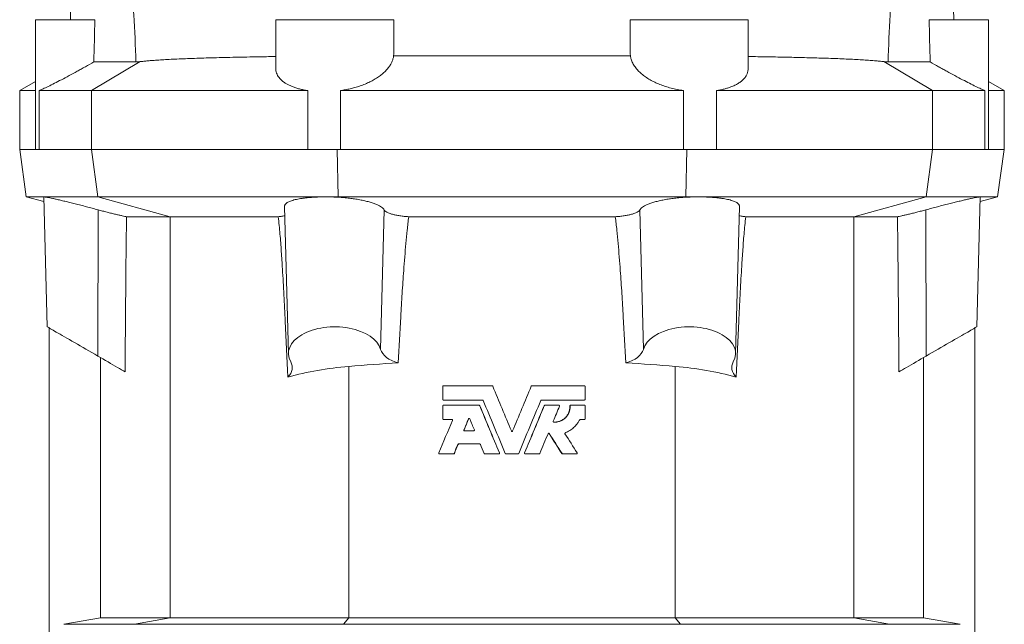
# Model space of a CAD drawing. Header units: millimetres. Extents: x -542 to 561, y 3 to 1490.
# Tile 3 of 8: x -417 to -167, y 1049 to 1202. Entities that reach past the tile are written whole.
import ezdxf

# ---------------------------------------------------------------- set-up
doc = ezdxf.new("R2010")
doc.units = ezdxf.units.MM

msp = doc.modelspace()

# ---------------------------------------------------------------- linework, layer by layer
at = {"color": 7, "linetype": 'Continuous', "lineweight": 15}
for p, q in [((-403.09, 1236.28), (-403.98, 1202.34)), ((-179.7, 1202.34), (-180.59, 1236.28)), ((-412.84, 1202.34), (-412.84, 1169.34)), ((-412.84, 1202.34), (-397.75, 1202.34)), ((-351.84, 1202.34), (-351.84, 1190.12)), ((-351.84, 1202.34), (-321.84, 1202.34)), ((-321.84, 1199.29), (-321.84, 1202.34)), ((-261.84, 1202.34), (-261.84, 1199.29)), ((-261.84, 1202.34), (-231.84, 1202.34)), ((-231.84, 1190.12), (-231.84, 1202.34)), ((-185.94, 1202.34), (-170.84, 1202.34)), ((-170.84, 1169.34), (-170.84, 1202.34)), ((-321.89, 1193.13), (-261.79, 1193.13)), ((-398.03, 1191.6), (-387.33, 1191.6)), ((-185.65, 1191.6), (-196.36, 1191.6)), ((-412.84, 1186.65), (-416.84, 1184.34)), ((-166.84, 1184.34), (-170.84, 1186.65)), ((-416.84, 1184.34), (-416.84, 1169.34)), ((-412.84, 1184.34), (-416.84, 1184.34)), ((-411.93, 1184.34), (-411.93, 1169.34)), ((-398.64, 1184.34), (-411.93, 1184.34)), ((-343.72, 1184.34), (-398.64, 1184.34)), ((-343.72, 1169.34), (-343.72, 1184.34)), ((-335.38, 1184.34), (-335.38, 1169.34)), ((-248.31, 1184.34), (-335.38, 1184.34)), ((-248.31, 1169.34), (-248.31, 1184.34)), ((-239.96, 1184.34), (-239.96, 1169.34)), ((-185.04, 1184.34), (-239.96, 1184.34)), ((-171.76, 1184.34), (-185.04, 1184.34)), ((-171.76, 1169.34), (-171.76, 1184.34)), ((-166.84, 1184.34), (-170.84, 1184.34)), ((-166.84, 1169.34), (-166.84, 1184.34)), ((-416.84, 1169.34), (-415.16, 1157.34)), ((-412.84, 1169.34), (-416.84, 1169.34)), ((-412.84, 1169.34), (-411.93, 1169.34)), ((-398.64, 1169.34), (-411.93, 1169.34)), ((-398.64, 1169.34), (-343.72, 1169.34)), ((-343.72, 1169.34), (-335.38, 1169.34)), ((-248.31, 1169.34), (-335.38, 1169.34)), ((-248.31, 1169.34), (-239.96, 1169.34)), ((-185.04, 1169.34), (-239.96, 1169.34)), ((-185.04, 1169.34), (-171.76, 1169.34)), ((-171.76, 1169.34), (-170.84, 1169.34)), ((-166.84, 1169.34), (-170.84, 1169.34)), ((-168.53, 1157.34), (-166.84, 1169.34)), ((-415.16, 1157.34), (-410.7, 1156.15)), ((-410.65, 1157.34), (-415.16, 1157.34)), ((-410.65, 1157.34), (-410.73, 1157.32)), ((-409.87, 1124.34), (-410.73, 1157.32)), ((-410.65, 1157.34), (-397, 1157.34)), ((-397, 1157.34), (-339.25, 1157.34)), ((-339.25, 1157.34), (-335.98, 1157.34)), ((-247.7, 1157.34), (-335.98, 1157.34)), ((-244.44, 1157.34), (-247.7, 1157.34)), ((-186.69, 1157.34), (-244.44, 1157.34)), ((-173.03, 1157.34), (-186.69, 1157.34)), ((-173.82, 1124.34), (-172.95, 1157.32)), ((-173.03, 1157.34), (-168.53, 1157.34)), ((-173.03, 1157.34), (-172.95, 1157.32)), ((-172.98, 1156.15), (-168.53, 1157.34)), ((-349.6, 1154.88), (-348.61, 1117.44)), ((-235.07, 1117.44), (-234.09, 1154.88)), ((-389.7, 1152.3), (-378.65, 1152.3)), ((-378.65, 1152.3), (-351.19, 1152.3)), ((-265.62, 1152.3), (-318.06, 1152.3)), ((-205.04, 1152.3), (-232.49, 1152.3)), ((-193.98, 1152.3), (-205.04, 1152.3)), ((-409.34, 1124.04), (-409.34, 978.84)), ((-174.34, 1124.04), (-174.34, 978.84)), ((-396.32, 1116.52), (-396.32, 1050.41)), ((-187.36, 1116.52), (-187.36, 1050.41)), ((-309.44, 1109.16), (-309.44, 1105.92)), ((-309.26, 1109.34), (-296.9, 1109.34)), ((-296.71, 1109.23), (-296.74, 1109.23)), ((-286.97, 1109.23), (-286.95, 1109.23)), ((-286.78, 1109.34), (-273.45, 1109.34)), ((-273.27, 1105.92), (-273.27, 1109.16)), ((-309.26, 1105.74), (-299.32, 1105.74)), ((-284.36, 1105.74), (-273.45, 1105.74)), ((-309.44, 1104.23), (-309.44, 1100.99)), ((-309.26, 1104.41), (-300.21, 1104.41)), ((-300, 1104.3), (-300.04, 1104.3)), ((-283.68, 1104.3), (-283.64, 1104.3)), ((-283.47, 1104.41), (-279.95, 1104.41)), ((-277.15, 1104.23), (-277.07, 1104.23)), ((-276.97, 1104.41), (-276.89, 1104.41)), ((-276.89, 1104.41), (-273.45, 1104.41)), ((-273.27, 1100.99), (-273.27, 1104.23)), ((-309.26, 1100.81), (-307.13, 1100.81)), ((-302.84, 1100.95), (-302.9, 1100.95)), ((-274.49, 1100.81), (-273.45, 1100.81)), ((-303.99, 1098.16), (-304.05, 1098.16)), ((-303.89, 1097.91), (-301.57, 1097.91)), ((-292.01, 1097.88), (-292.01, 1097.88)), ((-291.68, 1097.88), (-291.68, 1097.88)), ((-282.42, 1097.2), (-282.37, 1097.2)), ((-305.52, 1094.47), (-305.59, 1094.47)), ((-305.42, 1094.58), (-300.04, 1094.58)), ((-310.23, 1092.06), (-306.71, 1092.06)), ((-306.64, 1092.06), (-306.71, 1092.06)), ((-306.47, 1092.17), (-306.55, 1092.17)), ((-298.74, 1092.06), (-295.22, 1092.06)), ((-295.04, 1092.31), (-295.05, 1092.31)), ((-293.38, 1092.06), (-290.3, 1092.06)), ((-288.65, 1092.31), (-288.63, 1092.31)), ((-288.46, 1092.06), (-284.94, 1092.06)), ((-279.2, 1092.15), (-279.14, 1092.15)), ((-279.05, 1092.06), (-278.98, 1092.06)), ((-278.98, 1092.06), (-275.46, 1092.06)), ((-396.32, 1050.41), (-405.61, 1048.77)), ((-396.32, 1050.41), (-378.65, 1050.41)), ((-333.29, 1050.41), (-378.65, 1050.41)), ((-250.4, 1050.41), (-333.29, 1050.41)), ((-250.4, 1050.41), (-205.04, 1050.41)), ((-187.36, 1050.41), (-205.04, 1050.41)), ((-187.36, 1050.41), (-178.08, 1048.77))]:
    msp.add_line(p, q, dxfattribs=at)
at = {"color": 8, "linetype": 'Continuous', "lineweight": 0}
for p, q in [((-398.64, 1184.34), (-386.24, 1191.68)), ((-185.04, 1184.34), (-197.44, 1191.68)), ((-398.64, 1184.34), (-398.64, 1169.34)), ((-185.04, 1184.34), (-185.04, 1169.34)), ((-397, 1157.34), (-398.64, 1169.34)), ((-335.98, 1157.34), (-336.22, 1169.34)), ((-247.7, 1157.34), (-247.46, 1169.34)), ((-186.69, 1157.34), (-185.04, 1169.34)), ((-378.65, 1152.3), (-397, 1157.34)), ((-335.93, 1157.25), (-335.98, 1157.34)), ((-247.75, 1157.25), (-247.7, 1157.34)), ((-205.04, 1152.3), (-186.69, 1157.34)), ((-397.01, 1116.92), (-396.95, 1154.06)), ((-325.21, 1118.61), (-324.3, 1154.04)), ((-258.47, 1118.61), (-259.38, 1154.04)), ((-186.67, 1116.92), (-186.74, 1154.06)), ((-378.65, 1050.41), (-378.65, 1152.3)), ((-205.04, 1050.41), (-205.04, 1152.3)), ((-333.29, 1050.41), (-333.29, 1114.28)), ((-250.4, 1050.41), (-250.4, 1114.28)), ((-387.7, 1048.77), (-378.65, 1050.41)), ((-334.62, 1048.77), (-333.29, 1050.41)), ((-249.07, 1048.77), (-250.4, 1050.41)), ((-195.99, 1048.77), (-205.04, 1050.41)), ((-405.61, 1048.77), (-387.7, 1048.77)), ((-334.62, 1048.77), (-387.7, 1048.77)), ((-249.07, 1048.77), (-334.62, 1048.77)), ((-249.07, 1048.77), (-195.99, 1048.77)), ((-178.08, 1048.77), (-195.99, 1048.77))]:
    msp.add_line(p, q, dxfattribs=at)
at = {"color": 7, "linetype": 'Continuous', "lineweight": 15, "flags": 128}
for points in [[(-409.87, 1124.34), (-409.84, 1124.33), (-409.77, 1124.29), (-409.65, 1124.22), (-409.48, 1124.12), (-409.27, 1124), (-409.01, 1123.85), (-408.71, 1123.67), (-408.36, 1123.47), (-407.97, 1123.25), (-407.54, 1123), (-407.08, 1122.73), (-406.57, 1122.44), (-406.03, 1122.13), (-405.46, 1121.8), (-404.86, 1121.45), (-404.23, 1121.09), (-403.58, 1120.71), (-402.9, 1120.32), (-402.2, 1119.92), (-401.49, 1119.5), (-400.76, 1119.08), (-400.02, 1118.66), (-399.27, 1118.23), (-398.52, 1117.79), (-397.77, 1117.36), (-397.01, 1116.92)], [(-173.82, 1124.34), (-173.84, 1124.33), (-173.91, 1124.29), (-174.03, 1124.22), (-174.2, 1124.12), (-174.41, 1124), (-174.67, 1123.85), (-174.98, 1123.67), (-175.32, 1123.47), (-175.71, 1123.25), (-176.14, 1123), (-176.61, 1122.73), (-177.11, 1122.44), (-177.65, 1122.13), (-178.22, 1121.8), (-178.82, 1121.45), (-179.45, 1121.09), (-180.11, 1120.71), (-180.79, 1120.32), (-181.48, 1119.92), (-182.2, 1119.5), (-182.92, 1119.08), (-183.66, 1118.66), (-184.41, 1118.23), (-185.16, 1117.79), (-185.92, 1117.36), (-186.67, 1116.92)], [(-397.01, 1116.92), (-396.36, 1116.55), (-395.71, 1116.17), (-395.06, 1115.79), (-394.42, 1115.42), (-393.79, 1115.06), (-393.18, 1114.71), (-392.59, 1114.37), (-392.03, 1114.04), (-391.49, 1113.73), (-390.98, 1113.44), (-390.51, 1113.17), (-390.08, 1112.92)], [(-186.67, 1116.92), (-187.32, 1116.55), (-187.98, 1116.17), (-188.62, 1115.79), (-189.26, 1115.42), (-189.89, 1115.06), (-190.5, 1114.71), (-191.09, 1114.37), (-191.66, 1114.04), (-192.2, 1113.73), (-192.7, 1113.44), (-193.17, 1113.17), (-193.61, 1112.92)]]:
    msp.add_lwpolyline(points, dxfattribs=at)
at = {"color": 7, "linetype": 'Continuous', "lineweight": 15}
for centre, major_axis, ratio, start_param, end_param in [((-336.84, 1117.54), (11.77, 0), 0.577416, 0.15768, 3.45778), ((-246.84, 1117.54), (11.77, 0), 0.577416, 5.966998, 9.267098), ((-317.32, 1119.34), (7.99, 0), 0.577416, 3.299273, 4.270736), ((-266.37, 1119.34), (7.99, 0), 0.577416, 5.154042, 6.125505), ((-355.76, 1113.97), (8.13, 0), 0.577416, 5.751816, 6.599373), ((-291.84, 948.86), (289.5, 0), 0.57735, 1.67077, 1.714458), ((-291.84, 948.86), (289.5, 0), 0.57735, 1.427135, 1.470823), ((-227.92, 1113.97), (8.13, 0), 0.577416, 2.825405, 3.672962), ((-325.49, 1083.13), (54.5, 0), 0.57735, 1.714458, 2.01182), ((-258.2, 1083.13), (54.5, 0), 0.57735, 1.129772, 1.427135)]:
    msp.add_ellipse(centre, major_axis=major_axis, ratio=ratio, start_param=start_param, end_param=end_param, dxfattribs=at)
at = {"color": 8, "linetype": 'Continuous', "lineweight": 0}
for points in [[(-387.33, 1191.6), (-387.46, 1195.64), (-387.64, 1199.63), (-387.92, 1204.55), (-387.98, 1205.54), (-388.1, 1207.49), (-388.16, 1208.45), (-388.35, 1211.34), (-388.49, 1213.23), (-388.93, 1218.84), (-389.26, 1222.47), (-389.96, 1229.53), (-390.33, 1232.95), (-390.73, 1236.28)], [(-196.36, 1191.6), (-196.22, 1195.64), (-196.04, 1199.63), (-195.77, 1204.55), (-195.71, 1205.54), (-195.59, 1207.49), (-195.52, 1208.45), (-195.33, 1211.34), (-195.19, 1213.23), (-194.75, 1218.84), (-194.43, 1222.47), (-193.73, 1229.53), (-193.35, 1232.95), (-192.96, 1236.28)]]:
    msp.add_open_spline(points, degree=3, knots=[0, 0, 0, 0, 0.25, 0.25, 0.3125, 0.3125, 0.375, 0.375, 0.5, 0.5, 0.75, 0.75, 1, 1, 1, 1], dxfattribs=at)
at = {"color": 7, "linetype": 'Continuous', "lineweight": 15}
for points in [[(-397.75, 1202.34), (-397.84, 1198.76), (-397.94, 1195.18), (-398.03, 1191.6)], [(-185.65, 1191.6), (-185.75, 1195.18), (-185.84, 1198.76), (-185.94, 1202.34)], [(-296.71, 1109.23), (-296.74, 1109.3), (-296.8, 1109.34), (-296.88, 1109.34)], [(-292.01, 1097.88), (-293.58, 1101.66), (-295.16, 1105.45), (-296.74, 1109.23)], [(-292.01, 1097.88), (-293.58, 1101.66), (-295.14, 1105.45), (-296.71, 1109.23)], [(-286.95, 1109.23), (-288.52, 1105.45), (-290.1, 1101.66), (-291.68, 1097.88)], [(-286.97, 1109.23), (-288.54, 1105.45), (-290.11, 1101.66), (-291.68, 1097.88)], [(-286.81, 1109.34), (-286.88, 1109.34), (-286.95, 1109.3), (-286.97, 1109.23)], [(-299.15, 1105.63), (-297.29, 1101.15), (-295.42, 1096.66), (-293.55, 1092.17)], [(-290.13, 1092.17), (-288.27, 1096.66), (-286.4, 1101.15), (-284.53, 1105.63)], [(-300, 1104.3), (-300.03, 1104.37), (-300.09, 1104.41), (-300.17, 1104.41)], [(-295.05, 1092.31), (-296.72, 1096.31), (-298.38, 1100.31), (-300.04, 1104.3)], [(-295.04, 1092.31), (-296.69, 1096.31), (-298.35, 1100.31), (-300, 1104.3)], [(-283.68, 1104.3), (-285.34, 1100.31), (-286.99, 1096.31), (-288.65, 1092.31)], [(-283.64, 1104.3), (-285.3, 1100.31), (-286.97, 1096.31), (-288.63, 1092.31)], [(-283.52, 1104.41), (-283.59, 1104.41), (-283.65, 1104.37), (-283.68, 1104.3)], [(-281.36, 1100.37), (-280.84, 1101.64), (-280.31, 1102.9), (-279.78, 1104.17)], [(-306.97, 1100.57), (-308.11, 1097.81), (-309.26, 1095.06), (-310.4, 1092.31)], [(-304.05, 1098.16), (-303.67, 1099.09), (-303.28, 1100.02), (-302.9, 1100.95)], [(-302.84, 1100.95), (-303.22, 1100.02), (-303.61, 1099.09), (-303.99, 1098.16)], [(-302.56, 1100.95), (-302.18, 1100.02), (-301.79, 1099.09), (-301.4, 1098.16)], [(-284.77, 1092.17), (-284.08, 1093.84), (-283.39, 1095.51), (-282.69, 1097.18)], [(-282.42, 1097.2), (-281.35, 1095.52), (-280.27, 1093.83), (-279.2, 1092.15)], [(-282.37, 1097.2), (-281.29, 1095.52), (-280.21, 1093.83), (-279.14, 1092.15)], [(-275.31, 1092.34), (-276.34, 1093.94), (-277.36, 1095.55), (-278.39, 1097.15)], [(-306.55, 1092.17), (-306.23, 1092.94), (-305.91, 1093.71), (-305.59, 1094.47)], [(-306.47, 1092.17), (-306.15, 1092.94), (-305.84, 1093.71), (-305.52, 1094.47)], [(-305.52, 1094.47), (-305.49, 1094.54), (-305.43, 1094.58), (-305.35, 1094.58)], [(-299.87, 1094.47), (-299.55, 1093.71), (-299.23, 1092.94), (-298.91, 1092.17)], [(-306.64, 1092.06), (-306.56, 1092.06), (-306.5, 1092.11), (-306.47, 1092.17)], [(-279.2, 1092.15), (-279.17, 1092.09), (-279.11, 1092.06), (-279.05, 1092.06)]]:
    msp.add_open_spline(points, degree=3, dxfattribs=at)
for points, knots in [([(-321.89, 1193.13), (-321.87, 1194.68), (-321.84, 1196.74), (-321.85, 1198.78), (-321.85, 1199.29)], [0, 0, 0, 0, 0.748056, 1, 1, 1, 1]), ([(-261.83, 1199.29), (-261.84, 1198.78), (-261.85, 1196.74), (-261.81, 1194.68), (-261.79, 1193.13)], [0, 0, 0, 0, 0.251377, 1, 1, 1, 1]), ([(-351.84, 1192.98), (-352.16, 1192.97), (-353.08, 1192.96), (-355.03, 1192.93), (-357.66, 1192.89), (-360.62, 1192.83), (-363.48, 1192.77), (-366.23, 1192.71), (-368.84, 1192.64), (-371.33, 1192.56), (-373.67, 1192.48), (-375.88, 1192.39), (-377.94, 1192.3), (-379.83, 1192.2), (-381.56, 1192.1), (-383.03, 1191.99), (-384.28, 1191.89), (-385.35, 1191.79), (-385.94, 1191.72), (-386.24, 1191.68)], [0, 0, 0, 0, 0.019029, 0.0558707, 0.1200529, 0.1844322, 0.2489136, 0.3133969, 0.3777808, 0.4419662, 0.5068374, 0.5719048, 0.6370747, 0.7022474, 0.7673214, 0.8321969, 0.8881208, 0.9440756, 1, 1, 1, 1]), ([(-321.89, 1193.13), (-321.94, 1192.88), (-322.04, 1192.36), (-322.33, 1191.59), (-322.74, 1190.83), (-323.27, 1190.06), (-323.95, 1189.29), (-324.78, 1188.53), (-325.74, 1187.8), (-326.79, 1187.13), (-327.92, 1186.53), (-329.12, 1185.99), (-330.41, 1185.5), (-331.69, 1185.1), (-332.94, 1184.78), (-334.14, 1184.53), (-334.96, 1184.4), (-335.38, 1184.34)], [0, 0, 0, 0, 0.067812, 0.13583, 0.203841, 0.271642, 0.344871, 0.418409, 0.49191, 0.565088, 0.632313, 0.699857, 0.767357, 0.83452, 0.889649, 0.944884, 1, 1, 1, 1]), ([(-248.31, 1184.34), (-248.84, 1184.43), (-249.92, 1184.59), (-251.46, 1184.95), (-252.94, 1185.38), (-254.33, 1185.89), (-255.62, 1186.45), (-256.83, 1187.09), (-257.95, 1187.8), (-258.96, 1188.57), (-259.86, 1189.41), (-260.63, 1190.33), (-261.23, 1191.3), (-261.62, 1192.24), (-261.74, 1192.86), (-261.79, 1193.13)], [0, 0, 0, 0, 0.071808, 0.143878, 0.215722, 0.287271, 0.35903, 0.430615, 0.508214, 0.586023, 0.663655, 0.751195, 0.838977, 0.926539, 1, 1, 1, 1]), ([(-197.44, 1191.68), (-197.8, 1191.72), (-198.5, 1191.81), (-199.81, 1191.93), (-201.29, 1192.04), (-202.98, 1192.15), (-204.87, 1192.26), (-206.92, 1192.35), (-209.12, 1192.45), (-211.45, 1192.53), (-213.74, 1192.6), (-215.96, 1192.67), (-218.06, 1192.72), (-220.23, 1192.77), (-222.52, 1192.82), (-224.92, 1192.87), (-227.45, 1192.91), (-229.75, 1192.95), (-231.24, 1192.97), (-231.84, 1192.98)], [0, 0, 0, 0, 0.065959, 0.131968, 0.197926, 0.265805, 0.33374, 0.401618, 0.467428, 0.53329, 0.5991, 0.649942, 0.700833, 0.751724, 0.802565, 0.856157, 0.909749, 0.963813, 1, 1, 1, 1]), ([(-411.93, 1184.34), (-411.64, 1184.45), (-411.31, 1184.6), (-410.53, 1184.95), (-410.09, 1185.16), (-409.1, 1185.63), (-408.58, 1185.9), (-407.45, 1186.47), (-406.86, 1186.77), (-404.98, 1187.76), (-403.65, 1188.47), (-401.91, 1189.43), (-401.56, 1189.62), (-400.86, 1190.01), (-400.51, 1190.21), (-399.45, 1190.8), (-398.74, 1191.2), (-398.03, 1191.6)], [0, 0, 0, 0, 0.125, 0.125, 0.25, 0.25, 0.375, 0.375, 0.5, 0.5, 0.75, 0.75, 0.8125, 0.8125, 0.875, 0.875, 1, 1, 1, 1]), ([(-387.33, 1191.6), (-387.16, 1191.61), (-386.84, 1191.61), (-386.44, 1191.66), (-386.24, 1191.68)], [0, 0, 0, 0, 0.49964, 1, 1, 1, 1]), ([(-343.72, 1184.34), (-344.08, 1184.4), (-344.79, 1184.52), (-345.79, 1184.74), (-346.74, 1185.01), (-347.62, 1185.33), (-348.41, 1185.67), (-349.12, 1186.05), (-349.76, 1186.46), (-350.32, 1186.91), (-350.81, 1187.4), (-351.2, 1187.93), (-351.51, 1188.48), (-351.72, 1189.08), (-351.83, 1189.62), (-351.83, 1189.98), (-351.83, 1190.12)], [0, 0, 0, 0, 0.069923, 0.139849, 0.211926, 0.284007, 0.353903, 0.423801, 0.495497, 0.567197, 0.641635, 0.716078, 0.792291, 0.868509, 0.950755, 1, 1, 1, 1]), ([(-231.85, 1190.12), (-231.85, 1190.09), (-231.83, 1189.8), (-231.91, 1189.28), (-232.13, 1188.56), (-232.51, 1187.86), (-233.03, 1187.22), (-233.66, 1186.65), (-234.4, 1186.14), (-235.26, 1185.67), (-236.17, 1185.28), (-237.09, 1184.97), (-237.98, 1184.72), (-238.93, 1184.51), (-239.62, 1184.4), (-239.96, 1184.34)], [0, 0, 0, 0, 0.010853, 0.10363, 0.196402, 0.292406, 0.388399, 0.473012, 0.557616, 0.645357, 0.733091, 0.79894, 0.864785, 0.932394, 1, 1, 1, 1]), ([(-196.36, 1191.6), (-196.52, 1191.61), (-196.85, 1191.61), (-197.24, 1191.66), (-197.44, 1191.68)], [0, 0, 0, 0, 0.49964, 1, 1, 1, 1]), ([(-171.76, 1184.34), (-172.04, 1184.45), (-172.38, 1184.6), (-173.16, 1184.95), (-173.6, 1185.16), (-174.58, 1185.63), (-175.11, 1185.9), (-176.23, 1186.47), (-176.83, 1186.77), (-178.71, 1187.76), (-180.03, 1188.47), (-181.77, 1189.43), (-182.12, 1189.62), (-182.83, 1190.01), (-183.18, 1190.21), (-184.23, 1190.8), (-184.94, 1191.2), (-185.65, 1191.6)], [0, 0, 0, 0, 0.125, 0.125, 0.25, 0.25, 0.375, 0.375, 0.5, 0.5, 0.75, 0.75, 0.8125, 0.8125, 0.875, 0.875, 1, 1, 1, 1]), ([(-396.95, 1154.06), (-397.44, 1154.19), (-398.42, 1154.45), (-399.89, 1154.84), (-401.34, 1155.21), (-402.75, 1155.57), (-404.1, 1155.91), (-405.36, 1156.22), (-406.52, 1156.49), (-407.56, 1156.74), (-408.47, 1156.94), (-409.23, 1157.1), (-409.84, 1157.23), (-410.25, 1157.3), (-410.52, 1157.34), (-410.61, 1157.34), (-410.65, 1157.34)], [0, 0, 0, 0, 0.07612, 0.152476, 0.228591, 0.304881, 0.381419, 0.457697, 0.532542, 0.607636, 0.682467, 0.754817, 0.827407, 0.899749, 0.949875, 1, 1, 1, 1]), ([(-339.25, 1157.34), (-339.64, 1157.34), (-340.42, 1157.34), (-341.5, 1157.3), (-342.5, 1157.24), (-343.41, 1157.17), (-344.29, 1157.08), (-345.12, 1156.97), (-345.89, 1156.85), (-346.6, 1156.71), (-347.24, 1156.55), (-347.82, 1156.37), (-348.32, 1156.18), (-348.74, 1155.98), (-349.08, 1155.76), (-349.34, 1155.52), (-349.51, 1155.28), (-349.6, 1155.06), (-349.59, 1154.93), (-349.58, 1154.88)], [0, 0, 0, 0, 0.066692, 0.134006, 0.191822, 0.249639, 0.309112, 0.368586, 0.426826, 0.485066, 0.544937, 0.604809, 0.664131, 0.723455, 0.784418, 0.845382, 0.906195, 0.967007, 1, 1, 1, 1]), ([(-335.93, 1157.25), (-336.44, 1157.27), (-337.24, 1157.31), (-338.35, 1157.34), (-338.95, 1157.34), (-339.25, 1157.34)], [0, 0, 0, 0, 0.4547622, 0.7266542, 1, 1, 1, 1]), ([(-324.3, 1154.04), (-324.38, 1154.15), (-324.55, 1154.37), (-324.95, 1154.71), (-325.49, 1155.05), (-326.19, 1155.4), (-327.08, 1155.74), (-328.1, 1156.06), (-329.23, 1156.35), (-330.46, 1156.61), (-331.77, 1156.83), (-333.13, 1157.01), (-334.51, 1157.15), (-335.46, 1157.22), (-335.93, 1157.25)], [0, 0, 0, 0, 0.075877, 0.151932, 0.227806, 0.315777, 0.404032, 0.49199, 0.578467, 0.665231, 0.751693, 0.834376, 0.917327, 1, 1, 1, 1]), ([(-259.38, 1154.04), (-259.3, 1154.15), (-259.14, 1154.37), (-258.74, 1154.71), (-258.2, 1155.05), (-257.49, 1155.4), (-256.6, 1155.74), (-255.59, 1156.06), (-254.45, 1156.35), (-253.22, 1156.61), (-251.92, 1156.83), (-250.56, 1157.01), (-249.17, 1157.15), (-248.23, 1157.22), (-247.75, 1157.25)], [0, 0, 0, 0, 0.075877, 0.151932, 0.227806, 0.315777, 0.404032, 0.49199, 0.578467, 0.665231, 0.751693, 0.834376, 0.917327, 1, 1, 1, 1]), ([(-247.75, 1157.25), (-247.25, 1157.27), (-246.44, 1157.31), (-245.33, 1157.34), (-244.74, 1157.34), (-244.44, 1157.34)], [0, 0, 0, 0, 0.4547622, 0.7266542, 1, 1, 1, 1]), ([(-244.44, 1157.34), (-244.05, 1157.34), (-243.27, 1157.34), (-242.18, 1157.3), (-241.19, 1157.24), (-240.27, 1157.17), (-239.39, 1157.08), (-238.56, 1156.97), (-237.8, 1156.85), (-237.09, 1156.71), (-236.44, 1156.55), (-235.87, 1156.37), (-235.37, 1156.18), (-234.95, 1155.98), (-234.6, 1155.76), (-234.34, 1155.52), (-234.17, 1155.28), (-234.09, 1155.06), (-234.1, 1154.93), (-234.1, 1154.88)], [0, 0, 0, 0, 0.066692, 0.134006, 0.191822, 0.249639, 0.309112, 0.368586, 0.426826, 0.485066, 0.544937, 0.604809, 0.664131, 0.723455, 0.784418, 0.845382, 0.906195, 0.967007, 1, 1, 1, 1]), ([(-186.74, 1154.06), (-186.25, 1154.19), (-185.27, 1154.45), (-183.79, 1154.84), (-182.35, 1155.21), (-180.94, 1155.57), (-179.59, 1155.91), (-178.33, 1156.22), (-177.17, 1156.49), (-176.13, 1156.74), (-175.22, 1156.94), (-174.46, 1157.1), (-173.84, 1157.23), (-173.43, 1157.3), (-173.17, 1157.34), (-173.08, 1157.34), (-173.03, 1157.34)], [0, 0, 0, 0, 0.07612, 0.152476, 0.228591, 0.304881, 0.381419, 0.457697, 0.532542, 0.607636, 0.682467, 0.754817, 0.827407, 0.899749, 0.949875, 1, 1, 1, 1]), ([(-389.7, 1152.3), (-389.85, 1152.33), (-390.14, 1152.38), (-390.79, 1152.52), (-391.58, 1152.7), (-392.5, 1152.91), (-393.53, 1153.17), (-394.64, 1153.45), (-395.79, 1153.75), (-396.56, 1153.95), (-396.95, 1154.06)], [0, 0, 0, 0, 0.123715, 0.247442, 0.371229, 0.495033, 0.621567, 0.748119, 0.874056, 1, 1, 1, 1]), ([(-349.54, 1152.59), (-349.62, 1152.56), (-349.83, 1152.49), (-350.23, 1152.41), (-350.7, 1152.34), (-351.03, 1152.32), (-351.19, 1152.3)], [0, 0, 0, 0, 0.197071, 0.507537, 0.753773, 1, 1, 1, 1]), ([(-318.06, 1152.3), (-318.45, 1152.33), (-319.22, 1152.38), (-320.32, 1152.52), (-321.34, 1152.7), (-322.24, 1152.92), (-323.02, 1153.18), (-323.63, 1153.45), (-324.07, 1153.74), (-324.22, 1153.94), (-324.3, 1154.04)], [0, 0, 0, 0, 0.125328, 0.250671, 0.376067, 0.501482, 0.629746, 0.758028, 0.879011, 1, 1, 1, 1]), ([(-265.62, 1152.3), (-265.24, 1152.33), (-264.46, 1152.38), (-263.36, 1152.52), (-262.35, 1152.7), (-261.44, 1152.92), (-260.67, 1153.18), (-260.06, 1153.45), (-259.61, 1153.74), (-259.46, 1153.94), (-259.38, 1154.04)], [0, 0, 0, 0, 0.125328, 0.250671, 0.376067, 0.501482, 0.629746, 0.758028, 0.879011, 1, 1, 1, 1]), ([(-234.15, 1152.59), (-234.07, 1152.56), (-233.86, 1152.49), (-233.46, 1152.41), (-232.98, 1152.34), (-232.66, 1152.32), (-232.49, 1152.3)], [0, 0, 0, 0, 0.197071, 0.507537, 0.753773, 1, 1, 1, 1]), ([(-193.98, 1152.3), (-193.84, 1152.33), (-193.55, 1152.38), (-192.9, 1152.52), (-192.11, 1152.7), (-191.18, 1152.91), (-190.15, 1153.17), (-189.05, 1153.45), (-187.9, 1153.75), (-187.12, 1153.95), (-186.74, 1154.06)], [0, 0, 0, 0, 0.123715, 0.247442, 0.371229, 0.495033, 0.621567, 0.748119, 0.874056, 1, 1, 1, 1]), ([(-389.7, 1152.3), (-389.72, 1151.17), (-389.76, 1148.9), (-389.82, 1144.36), (-389.88, 1138.8), (-389.93, 1132.23), (-390, 1123.65), (-390.05, 1117.21), (-390.08, 1112.92)], [0, 0, 0, 0, 0.086679, 0.173366, 0.346915, 0.510174, 0.673435, 1, 1, 1, 1]), ([(-348.75, 1111.59), (-348.96, 1116.31), (-349.27, 1123.24), (-349.74, 1132.39), (-350.08, 1138.3), (-350.41, 1143.46), (-350.73, 1147.89), (-351.04, 1150.83), (-351.19, 1152.3)], [0, 0, 0, 0, 0.3472097, 0.51035, 0.6734892, 0.7823367, 0.8911822, 1, 1, 1, 1]), ([(-318.06, 1152.3), (-318.2, 1151.17), (-318.48, 1148.9), (-318.9, 1144.35), (-319.33, 1138.97), (-319.74, 1132.78), (-320.22, 1124.95), (-320.53, 1119.08), (-320.74, 1115.16)], [0, 0, 0, 0, 0.092015, 0.184039, 0.36827, 0.526192, 0.684115, 1, 1, 1, 1]), ([(-265.62, 1152.3), (-265.48, 1151.17), (-265.2, 1148.9), (-264.78, 1144.35), (-264.36, 1138.97), (-263.94, 1132.78), (-263.46, 1124.95), (-263.15, 1119.08), (-262.95, 1115.16)], [0, 0, 0, 0, 0.092015, 0.184039, 0.36827, 0.526192, 0.684115, 1, 1, 1, 1]), ([(-234.93, 1111.59), (-234.73, 1116.31), (-234.42, 1123.24), (-233.95, 1132.39), (-233.6, 1138.3), (-233.27, 1143.46), (-232.95, 1147.89), (-232.65, 1150.83), (-232.49, 1152.3)], [0, 0, 0, 0, 0.3472097, 0.51035, 0.6734892, 0.7823367, 0.8911822, 1, 1, 1, 1]), ([(-193.98, 1152.3), (-193.96, 1151.17), (-193.93, 1148.9), (-193.87, 1144.36), (-193.81, 1138.8), (-193.75, 1132.23), (-193.68, 1123.65), (-193.64, 1117.21), (-193.61, 1112.92)], [0, 0, 0, 0, 0.086679, 0.173366, 0.346915, 0.510174, 0.673435, 1, 1, 1, 1]), ([(-309.26, 1109.34), (-309.27, 1109.34), (-309.3, 1109.34), (-309.35, 1109.32), (-309.38, 1109.29), (-309.41, 1109.26), (-309.42, 1109.23), (-309.43, 1109.2), (-309.44, 1109.17), (-309.44, 1109.16)], [0, 0, 0, 0, 0.170804, 0.333857, 0.500564, 0.624126, 0.750465, 0.873276, 1, 1, 1, 1]), ([(-296.74, 1109.23), (-296.74, 1109.24), (-296.75, 1109.26), (-296.77, 1109.29), (-296.81, 1109.32), (-296.85, 1109.34), (-296.88, 1109.34), (-296.9, 1109.34)], [0, 0, 0, 0, 0.170066, 0.334554, 0.499668, 0.747712, 1, 1, 1, 1]), ([(-286.78, 1109.34), (-286.79, 1109.34), (-286.82, 1109.34), (-286.85, 1109.33), (-286.89, 1109.31), (-286.92, 1109.28), (-286.94, 1109.25), (-286.95, 1109.23)], [0, 0, 0, 0, 0.1707364, 0.3356615, 0.5009306, 0.7486409, 1, 1, 1, 1]), ([(-273.27, 1109.16), (-273.27, 1109.18), (-273.28, 1109.21), (-273.3, 1109.25), (-273.32, 1109.29), (-273.35, 1109.31), (-273.38, 1109.33), (-273.42, 1109.34), (-273.44, 1109.34), (-273.45, 1109.34)], [0, 0, 0, 0, 0.1699558, 0.332415, 0.4989051, 0.6225901, 0.7492926, 0.8726321, 1, 1, 1, 1]), ([(-309.44, 1105.92), (-309.44, 1105.91), (-309.43, 1105.88), (-309.41, 1105.83), (-309.39, 1105.8), (-309.36, 1105.77), (-309.33, 1105.76), (-309.29, 1105.74), (-309.27, 1105.74), (-309.26, 1105.74)], [0, 0, 0, 0, 0.169956, 0.332415, 0.498905, 0.62259, 0.749293, 0.872632, 1, 1, 1, 1]), ([(-299.32, 1105.74), (-299.31, 1105.74), (-299.28, 1105.74), (-299.25, 1105.73), (-299.21, 1105.71), (-299.18, 1105.68), (-299.16, 1105.65), (-299.15, 1105.63)], [0, 0, 0, 0, 0.170736, 0.335662, 0.500931, 0.748641, 1, 1, 1, 1]), ([(-284.53, 1105.63), (-284.53, 1105.64), (-284.52, 1105.66), (-284.49, 1105.69), (-284.46, 1105.72), (-284.42, 1105.74), (-284.38, 1105.74), (-284.36, 1105.74)], [0, 0, 0, 0, 0.170066, 0.334554, 0.499668, 0.747712, 1, 1, 1, 1]), ([(-273.45, 1105.74), (-273.44, 1105.74), (-273.41, 1105.75), (-273.36, 1105.76), (-273.33, 1105.79), (-273.3, 1105.82), (-273.29, 1105.85), (-273.28, 1105.89), (-273.27, 1105.91), (-273.27, 1105.92)], [0, 0, 0, 0, 0.170804, 0.333857, 0.500564, 0.624126, 0.750465, 0.873276, 1, 1, 1, 1]), ([(-309.26, 1104.41), (-309.27, 1104.41), (-309.3, 1104.41), (-309.35, 1104.39), (-309.38, 1104.37), (-309.41, 1104.33), (-309.42, 1104.3), (-309.43, 1104.27), (-309.44, 1104.25), (-309.44, 1104.23)], [0, 0, 0, 0, 0.170804, 0.333857, 0.500564, 0.624126, 0.750465, 0.873276, 1, 1, 1, 1]), ([(-300.04, 1104.3), (-300.05, 1104.31), (-300.06, 1104.34), (-300.08, 1104.36), (-300.12, 1104.39), (-300.16, 1104.41), (-300.19, 1104.41), (-300.21, 1104.41)], [0, 0, 0, 0, 0.170066, 0.334554, 0.499668, 0.747712, 1, 1, 1, 1]), ([(-283.47, 1104.41), (-283.49, 1104.41), (-283.51, 1104.41), (-283.54, 1104.4), (-283.58, 1104.38), (-283.62, 1104.35), (-283.63, 1104.32), (-283.64, 1104.3)], [0, 0, 0, 0, 0.170736, 0.335662, 0.500931, 0.748641, 1, 1, 1, 1]), ([(-277.15, 1104.23), (-277.15, 1104.14), (-277.15, 1104.06), (-277.16, 1103.96), (-277.16, 1103.92), (-277.16, 1103.88), (-277.16, 1103.87), (-277.16, 1103.85), (-277.16, 1103.84), (-277.16, 1103.83), (-277.16, 1103.83), (-277.16, 1103.83), (-277.16, 1103.82), (-277.16, 1103.82), (-277.16, 1103.82), (-277.17, 1103.74), (-277.17, 1103.67), (-277.18, 1103.57), (-277.19, 1103.54), (-277.19, 1103.49), (-277.2, 1103.48), (-277.2, 1103.45), (-277.2, 1103.44), (-277.2, 1103.43), (-277.2, 1103.42), (-277.22, 1103.28), (-277.25, 1103.15), (-277.3, 1102.95), (-277.32, 1102.89), (-277.35, 1102.79), (-277.37, 1102.76), (-277.39, 1102.69), (-277.4, 1102.66), (-277.46, 1102.5), (-277.52, 1102.38), (-277.65, 1102.14), (-277.72, 1102.02), (-277.87, 1101.79), (-277.95, 1101.68), (-278.12, 1101.47), (-278.21, 1101.37), (-278.4, 1101.18), (-278.5, 1101.09), (-278.71, 1100.92), (-278.82, 1100.84), (-279.05, 1100.69), (-279.17, 1100.62), (-279.35, 1100.53), (-279.41, 1100.5), (-279.53, 1100.44), (-279.6, 1100.42), (-279.79, 1100.34), (-279.92, 1100.3), (-280.18, 1100.22), (-280.31, 1100.19), (-280.51, 1100.16), (-280.58, 1100.15), (-280.68, 1100.14), (-280.71, 1100.14), (-280.76, 1100.13), (-280.78, 1100.13), (-280.81, 1100.13), (-280.82, 1100.13), (-280.83, 1100.13), (-280.83, 1100.13), (-280.84, 1100.13), (-280.85, 1100.13), (-280.94, 1100.12), (-281.08, 1100.12), (-281.26, 1100.12)], [0, 0, 0, 0, 0.03125, 0.03125, 0.046875, 0.046875, 0.054688, 0.054688, 0.058594, 0.058594, 0.060547, 0.060547, 0.061523, 0.061523, 0.0625, 0.0625, 0.09375, 0.09375, 0.109375, 0.109375, 0.117188, 0.117188, 0.121094, 0.121094, 0.125, 0.125, 0.1875, 0.1875, 0.21875, 0.21875, 0.234375, 0.234375, 0.25, 0.25, 0.3125, 0.3125, 0.375, 0.375, 0.4375, 0.4375, 0.5, 0.5, 0.5625, 0.5625, 0.625, 0.625, 0.6875, 0.6875, 0.71875, 0.71875, 0.75, 0.75, 0.8125, 0.8125, 0.875, 0.875, 0.90625, 0.90625, 0.921875, 0.921875, 0.929688, 0.929688, 0.933594, 0.933594, 0.935547, 0.935547, 0.9375, 0.9375, 1, 1, 1, 1]), ([(-277.07, 1104.23), (-277.07, 1104.09), (-277.08, 1103.82), (-277.12, 1103.41), (-277.2, 1103.01), (-277.38, 1102.5), (-277.7, 1101.89), (-278.21, 1101.25), (-278.86, 1100.74), (-279.59, 1100.37), (-280.25, 1100.18), (-280.71, 1100.13), (-280.99, 1100.12), (-281.12, 1100.12), (-281.2, 1100.12)], [0, 0, 0, 0, 0.062534, 0.124769, 0.186911, 0.249372, 0.374406, 0.499215, 0.624266, 0.749401, 0.8748, 0.937387, 0.963456, 1, 1, 1, 1]), ([(-279.78, 1104.17), (-279.78, 1104.18), (-279.77, 1104.21), (-279.77, 1104.27), (-279.79, 1104.34), (-279.85, 1104.39), (-279.91, 1104.41), (-279.94, 1104.41), (-279.95, 1104.41)], [0, 0, 0, 0, 0.1268269, 0.25036, 0.4990655, 0.7483324, 0.8721128, 1, 1, 1, 1]), ([(-276.97, 1104.41), (-276.99, 1104.41), (-277.02, 1104.41), (-277.06, 1104.39), (-277.08, 1104.38), (-277.11, 1104.34), (-277.13, 1104.32), (-277.14, 1104.28), (-277.15, 1104.25), (-277.15, 1104.23)], [0, 0, 0, 0, 0.25, 0.25, 0.5, 0.5, 0.75, 0.75, 1, 1, 1, 1]), ([(-276.89, 1104.41), (-276.91, 1104.41), (-276.94, 1104.41), (-276.98, 1104.39), (-277.02, 1104.36), (-277.05, 1104.32), (-277.07, 1104.28), (-277.07, 1104.24), (-277.07, 1104.23)], [0, 0, 0, 0, 0.170991, 0.33397, 0.500949, 0.667474, 0.830397, 1, 1, 1, 1]), ([(-273.27, 1104.23), (-273.27, 1104.25), (-273.28, 1104.28), (-273.3, 1104.33), (-273.32, 1104.36), (-273.35, 1104.38), (-273.38, 1104.4), (-273.42, 1104.41), (-273.44, 1104.41), (-273.45, 1104.41)], [0, 0, 0, 0, 0.169956, 0.332415, 0.498905, 0.62259, 0.749293, 0.872632, 1, 1, 1, 1]), ([(-309.44, 1100.99), (-309.44, 1100.98), (-309.43, 1100.95), (-309.41, 1100.9), (-309.39, 1100.87), (-309.36, 1100.84), (-309.33, 1100.83), (-309.29, 1100.82), (-309.27, 1100.81), (-309.26, 1100.81)], [0, 0, 0, 0, 0.169956, 0.332415, 0.498905, 0.62259, 0.749293, 0.872632, 1, 1, 1, 1]), ([(-307.13, 1100.81), (-307.12, 1100.81), (-307.09, 1100.81), (-307.03, 1100.79), (-306.98, 1100.74), (-306.95, 1100.67), (-306.95, 1100.61), (-306.96, 1100.58), (-306.97, 1100.57)], [0, 0, 0, 0, 0.1274279, 0.2515187, 0.5007851, 0.7494901, 0.8727157, 1, 1, 1, 1]), ([(-302.9, 1100.95), (-302.88, 1100.98), (-302.86, 1101.01), (-302.8, 1101.05), (-302.77, 1101.06), (-302.69, 1101.06), (-302.66, 1101.05), (-302.6, 1101.01), (-302.58, 1100.98), (-302.56, 1100.95)], [0, 0, 0, 0, 0.25, 0.25, 0.5, 0.5, 0.75, 0.75, 1, 1, 1, 1]), ([(-302.67, 1101.06), (-302.69, 1101.06), (-302.73, 1101.05), (-302.77, 1101.03), (-302.81, 1100.99), (-302.83, 1100.96), (-302.84, 1100.95)], [0, 0, 0, 0, 0.246145, 0.4996227, 0.7415942, 1, 1, 1, 1]), ([(-281.2, 1100.12), (-281.22, 1100.12), (-281.25, 1100.13), (-281.3, 1100.15), (-281.35, 1100.2), (-281.38, 1100.27), (-281.38, 1100.33), (-281.37, 1100.36), (-281.36, 1100.37)], [0, 0, 0, 0, 0.127455, 0.251483, 0.500779, 0.749532, 0.872325, 1, 1, 1, 1]), ([(-278.3, 1097.42), (-278.19, 1097.47), (-278, 1097.55), (-277.62, 1097.73), (-277.18, 1097.98), (-276.66, 1098.34), (-276.18, 1098.74), (-275.73, 1099.18), (-275.37, 1099.61), (-275.08, 1100), (-274.85, 1100.35), (-274.72, 1100.6), (-274.65, 1100.72)], [0, 0, 0, 0, 0.073067, 0.12523, 0.250202, 0.37534, 0.500423, 0.625509, 0.750268, 0.833443, 0.916593, 1, 1, 1, 1]), ([(-274.65, 1100.72), (-274.64, 1100.73), (-274.63, 1100.75), (-274.61, 1100.77), (-274.58, 1100.79), (-274.54, 1100.81), (-274.51, 1100.81), (-274.49, 1100.81)], [0, 0, 0, 0, 0.170189, 0.335027, 0.499717, 0.746707, 1, 1, 1, 1]), ([(-273.45, 1100.81), (-273.44, 1100.82), (-273.41, 1100.82), (-273.36, 1100.84), (-273.33, 1100.86), (-273.3, 1100.89), (-273.29, 1100.92), (-273.28, 1100.96), (-273.27, 1100.98), (-273.27, 1100.99)], [0, 0, 0, 0, 0.170804, 0.333857, 0.500564, 0.624126, 0.750465, 0.873276, 1, 1, 1, 1]), ([(-303.89, 1097.91), (-303.95, 1097.91), (-304.01, 1097.94), (-304.05, 1098.02), (-304.07, 1098.05), (-304.07, 1098.1), (-304.07, 1098.13), (-304.05, 1098.16)], [0, 0, 0, 0, 0.5, 0.5, 0.75, 0.75, 1, 1, 1, 1]), ([(-303.99, 1098.16), (-304, 1098.15), (-304.01, 1098.12), (-304.01, 1098.06), (-303.98, 1097.99), (-303.93, 1097.94), (-303.87, 1097.92), (-303.84, 1097.91), (-303.83, 1097.91)], [0, 0, 0, 0, 0.127733, 0.250878, 0.500112, 0.747338, 0.87152, 1, 1, 1, 1]), ([(-301.4, 1098.16), (-301.38, 1098.11), (-301.39, 1098.04), (-301.44, 1097.97), (-301.46, 1097.95), (-301.51, 1097.92), (-301.54, 1097.91), (-301.57, 1097.91)], [0, 0, 0, 0, 0.5, 0.5, 0.75, 0.75, 1, 1, 1, 1]), ([(-291.68, 1097.88), (-291.68, 1097.87), (-291.69, 1097.85), (-291.71, 1097.82), (-291.76, 1097.78), (-291.84, 1097.76), (-291.93, 1097.79), (-291.98, 1097.83), (-292, 1097.86), (-292.01, 1097.88)], [0, 0, 0, 0, 0.085341, 0.168077, 0.251272, 0.500138, 0.749003, 0.872563, 1, 1, 1, 1]), ([(-291.68, 1097.88), (-291.69, 1097.85), (-291.71, 1097.82), (-291.77, 1097.78), (-291.81, 1097.77), (-291.88, 1097.77), (-291.91, 1097.78), (-291.97, 1097.82), (-291.99, 1097.85), (-292.01, 1097.88)], [0, 0, 0, 0, 0.25, 0.25, 0.5, 0.5, 0.75, 0.75, 1, 1, 1, 1]), ([(-282.69, 1097.18), (-282.69, 1097.19), (-282.68, 1097.2), (-282.66, 1097.23), (-282.62, 1097.27), (-282.54, 1097.29), (-282.46, 1097.28), (-282.4, 1097.24), (-282.38, 1097.22), (-282.37, 1097.2)], [0, 0, 0, 0, 0.085277, 0.168062, 0.250957, 0.499946, 0.749051, 0.872617, 1, 1, 1, 1]), ([(-282.57, 1097.28), (-282.56, 1097.28), (-282.53, 1097.28), (-282.49, 1097.27), (-282.45, 1097.24), (-282.43, 1097.22), (-282.42, 1097.2)], [0, 0, 0, 0, 0.172665, 0.452685, 0.71741, 1, 1, 1, 1]), ([(-278.39, 1097.15), (-278.39, 1097.16), (-278.41, 1097.19), (-278.42, 1097.23), (-278.42, 1097.27), (-278.41, 1097.3), (-278.39, 1097.34), (-278.37, 1097.37), (-278.34, 1097.4), (-278.32, 1097.41), (-278.3, 1097.42)], [0, 0, 0, 0, 0.12942, 0.251792, 0.373154, 0.499689, 0.623129, 0.749599, 0.872462, 1, 1, 1, 1]), ([(-305.59, 1094.47), (-305.58, 1094.48), (-305.57, 1094.5), (-305.55, 1094.53), (-305.52, 1094.56), (-305.48, 1094.58), (-305.44, 1094.58), (-305.42, 1094.58)], [0, 0, 0, 0, 0.1700662, 0.3345544, 0.4996681, 0.7477116, 1, 1, 1, 1]), ([(-300.04, 1094.58), (-300.02, 1094.58), (-300, 1094.58), (-299.97, 1094.57), (-299.93, 1094.55), (-299.89, 1094.52), (-299.88, 1094.49), (-299.87, 1094.47)], [0, 0, 0, 0, 0.1707364, 0.3356615, 0.5009306, 0.7486409, 1, 1, 1, 1]), ([(-310.4, 1092.31), (-310.4, 1092.3), (-310.41, 1092.27), (-310.41, 1092.21), (-310.39, 1092.14), (-310.33, 1092.09), (-310.28, 1092.07), (-310.25, 1092.06), (-310.23, 1092.06)], [0, 0, 0, 0, 0.126827, 0.25036, 0.499066, 0.748332, 0.872113, 1, 1, 1, 1]), ([(-306.71, 1092.06), (-306.7, 1092.06), (-306.68, 1092.06), (-306.64, 1092.08), (-306.61, 1092.09), (-306.57, 1092.13), (-306.55, 1092.16), (-306.55, 1092.17)], [0, 0, 0, 0, 0.1707364, 0.3356615, 0.5009306, 0.7486409, 1, 1, 1, 1]), ([(-298.91, 1092.17), (-298.91, 1092.16), (-298.9, 1092.14), (-298.87, 1092.11), (-298.84, 1092.09), (-298.8, 1092.07), (-298.76, 1092.06), (-298.74, 1092.06)], [0, 0, 0, 0, 0.1700662, 0.3345544, 0.4996681, 0.7477116, 1, 1, 1, 1]), ([(-295.22, 1092.06), (-295.2, 1092.06), (-295.18, 1092.07), (-295.12, 1092.09), (-295.06, 1092.14), (-295.04, 1092.21), (-295.04, 1092.27), (-295.05, 1092.3), (-295.05, 1092.31)], [0, 0, 0, 0, 0.1274279, 0.2515187, 0.5007851, 0.7494901, 0.8727157, 1, 1, 1, 1]), ([(-295.2, 1092.06), (-295.17, 1092.06), (-295.14, 1092.07), (-295.09, 1092.1), (-295.07, 1092.12), (-295.02, 1092.19), (-295.01, 1092.26), (-295.04, 1092.31)], [0, 0, 0, 0, 0.25, 0.25, 0.5, 0.5, 1, 1, 1, 1]), ([(-293.55, 1092.17), (-293.54, 1092.16), (-293.53, 1092.14), (-293.51, 1092.11), (-293.48, 1092.09), (-293.44, 1092.07), (-293.4, 1092.06), (-293.38, 1092.06)], [0, 0, 0, 0, 0.170066, 0.334554, 0.499668, 0.747712, 1, 1, 1, 1]), ([(-290.3, 1092.06), (-290.29, 1092.06), (-290.27, 1092.06), (-290.23, 1092.08), (-290.2, 1092.09), (-290.16, 1092.13), (-290.14, 1092.16), (-290.13, 1092.17)], [0, 0, 0, 0, 0.170736, 0.335662, 0.500931, 0.748641, 1, 1, 1, 1]), ([(-288.63, 1092.31), (-288.64, 1092.3), (-288.65, 1092.27), (-288.65, 1092.21), (-288.62, 1092.14), (-288.56, 1092.09), (-288.51, 1092.07), (-288.48, 1092.06), (-288.46, 1092.06)], [0, 0, 0, 0, 0.126827, 0.25036, 0.499066, 0.748332, 0.872113, 1, 1, 1, 1]), ([(-284.94, 1092.06), (-284.93, 1092.06), (-284.9, 1092.06), (-284.87, 1092.08), (-284.83, 1092.09), (-284.8, 1092.13), (-284.78, 1092.16), (-284.77, 1092.17)], [0, 0, 0, 0, 0.170736, 0.335662, 0.500931, 0.748641, 1, 1, 1, 1]), ([(-279.14, 1092.15), (-279.13, 1092.13), (-279.11, 1092.11), (-279.07, 1092.08), (-279.03, 1092.07), (-279, 1092.06), (-278.98, 1092.06)], [0, 0, 0, 0, 0.253114, 0.499354, 0.74751, 1, 1, 1, 1]), ([(-275.46, 1092.06), (-275.45, 1092.06), (-275.43, 1092.06), (-275.4, 1092.07), (-275.35, 1092.1), (-275.3, 1092.15), (-275.28, 1092.23), (-275.29, 1092.3), (-275.3, 1092.32), (-275.31, 1092.34)], [0, 0, 0, 0, 0.085746, 0.168914, 0.251983, 0.500915, 0.749294, 0.872469, 1, 1, 1, 1])]:
    msp.add_open_spline(points, degree=3, knots=knots, dxfattribs=at)

doc.saveas('drawing.dxf')
